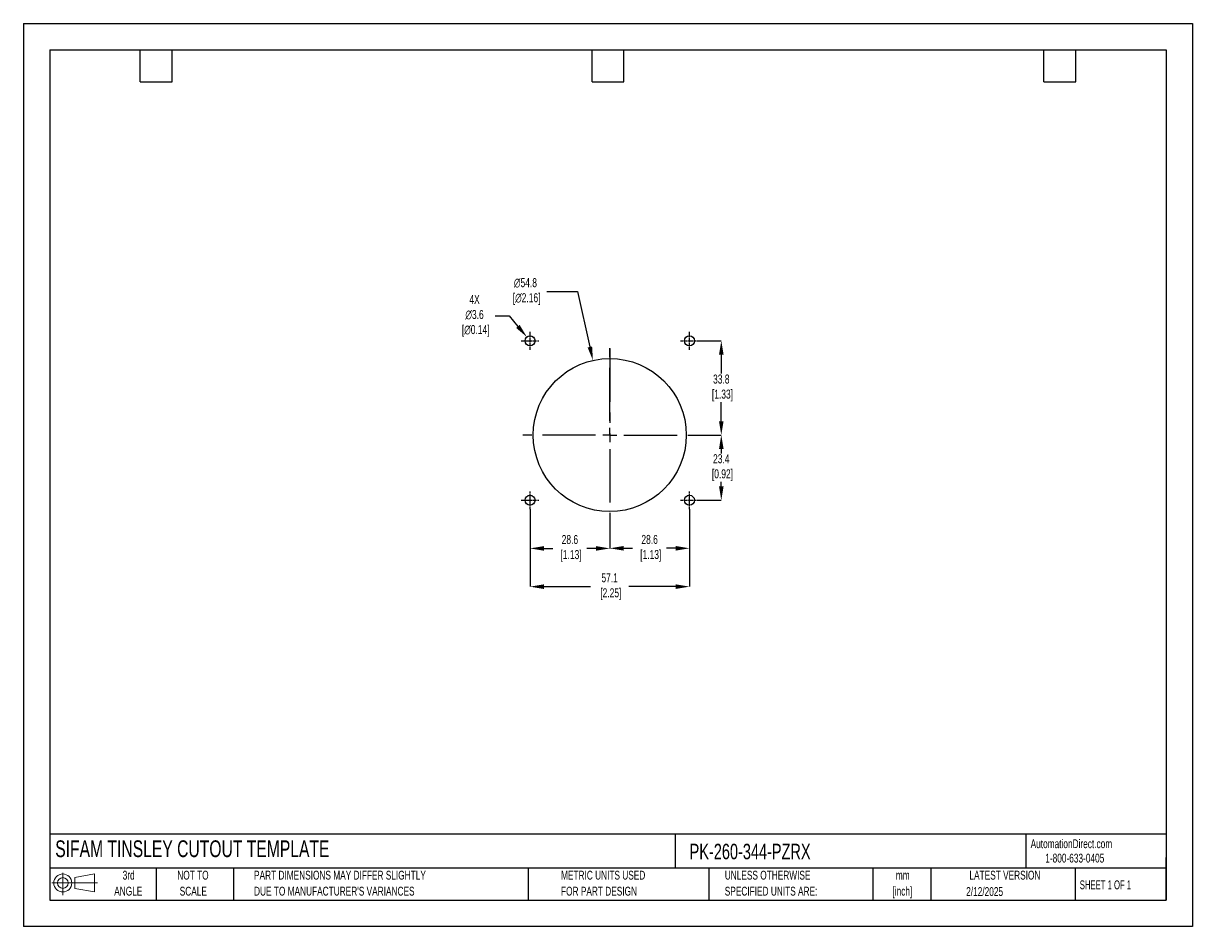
# Model space of a CAD drawing. Header units: millimetres. Extents: x 0 to 419, y 0 to 324.
import ezdxf

# ---------------------------------------------------------------- set-up
doc = ezdxf.new("R2010")
doc.units = ezdxf.units.MM
doc.header["$LTSCALE"] = 1.5
doc.header["$PDSIZE"] = -1
doc.linetypes.add('CENTERX2', pattern=[20.32, 12.7, -2.54, 2.54, -2.54])
for name, color, linetype in [('1', 7, 'Continuous'), ('CENTER', 40, 'CENTERX2'), ('SLD-DEFPOINTS', 7, 'Continuous')]:
    doc.layers.add(name, color=color, linetype=linetype)
doc.layers.add('DIMENSIONS', color=140, linetype='Continuous', lineweight=25)
doc.layers.add('TEXT', color=140, linetype='Continuous', lineweight=25)
doc.styles.add('SLDTEXTSTYLE0', font='TXT', dxfattribs={"width": 0.7})
doc.styles.add('SLDTEXTSTYLE1', font='TXT', dxfattribs={"width": 0.65})
doc.dimstyles.new('SLDDIMSTYLE0', dxfattribs={"dimtxt": 3.237012, "dimasz": 4.953, "dimexe": 0, "dimexo": 0.0625, "dimgap": 0.809253, "dimtad": 0, "dimtih": 1, "dimtoh": 1, "dimrnd": 1e-09, "dimzin": 12, "dimdsep": 46, "dimtxsty": 'SLDTEXTSTYLE0', "dimsah": 1, "dimcen": 0, "dimadec": 0, "dimazin": 3, "dimtfac": 1, "dimtofl": 0, "dimtmove": 0, "dimatfit": 3, "dimfxl": 0, "dimfrac": 2, "dimtolj": 1, "dimtzin": 12, "dimarcsym": 0})

# ---------------------------------------------------------------- blocks, each defined once
blk = doc.blocks.new('Block11')
at = {"color": 7, "linetype": 'Continuous', "lineweight": 18}
for p, q in [((0, 4.32), (16.31, 4.32)), ((3.88, 7.97), (3.88, 0)), ((8.22, 6.25), (15.26, 7.55)), ((8.22, 2.39), (8.22, 6.25)), ((15.26, 7.55), (15.26, 1.1)), ((8.22, 2.39), (15.26, 1.1))]:
    blk.add_line(p, q, dxfattribs=at)
for radius in [3.23, 1.93]:
    blk.add_circle((3.88, 4.32), radius, dxfattribs=at)
blk = doc.blocks.new('Block12')
at = {"layer": 'SLD-DEFPOINTS'}
blk.add_blockref('Block11', (0, 0), dxfattribs=at)
blk = doc.blocks.new('SW_NOTE_0_1')
at = {"layer": 'TEXT', "color": 0, "linetype": 'CENTERX2', "lineweight": 18, "char_height": 3.175, "attachment_point": 2, "style": 'SLDTEXTSTYLE0'}
for s, insert in [('mm', (4.27, 4.09)), ('[inch]', (4.14, -1.64))]:
    blk.add_mtext(s, dxfattribs=dict(at, insert=insert))
blk = doc.blocks.new('SW_NOTE_0_2')
at = {"layer": 'TEXT', "color": 0, "linetype": 'CENTERX2', "lineweight": 18, "char_height": 3.175, "attachment_point": 1, "style": 'SLDTEXTSTYLE0'}
for s, insert in [('UNLESS OTHERWISE', (0, 4.09)), ('SPECIFIED UNITS ARE:', (0, -1.64))]:
    blk.add_mtext(s, dxfattribs=dict(at, insert=insert))
blk = doc.blocks.new('SW_NOTE_0_3')
at = {"layer": 'TEXT', "color": 0, "linetype": 'CENTERX2', "lineweight": 18, "char_height": 3.175, "attachment_point": 1, "style": 'SLDTEXTSTYLE0'}
for s, insert in [('PART DIMENSIONS MAY DIFFER SLIGHTLY', (0, 4.09)), ("DUE TO MANUFACTURER'S VARIANCES", (0, -1.64))]:
    blk.add_mtext(s, dxfattribs=dict(at, insert=insert))
blk = doc.blocks.new('SW_NOTE_0_4')
at = {"layer": 'TEXT', "color": 0, "linetype": 'CENTERX2', "lineweight": 18, "char_height": 3.175, "attachment_point": 2, "style": 'SLDTEXTSTYLE0'}
for s, insert in [('NOT TO', (7.89, 4.09)), ('SCALE', (8.03, -1.64))]:
    blk.add_mtext(s, dxfattribs=dict(at, insert=insert))
blk = doc.blocks.new('SW_NOTE_0_5')
at = {"layer": 'TEXT', "color": 0, "linetype": 'CENTERX2', "lineweight": 18, "char_height": 3.175, "attachment_point": 2, "style": 'SLDTEXTSTYLE0'}
for s, insert in [('3rd', (3.47, 4.09)), ('ANGLE', (3.33, -1.64))]:
    blk.add_mtext(s, dxfattribs=dict(at, insert=insert))
blk = doc.blocks.new('SW_NOTE_0_6')
at = {"layer": 'TEXT', "color": 0, "linetype": 'CENTERX2', "lineweight": 18, "char_height": 3.175, "attachment_point": 1, "style": 'SLDTEXTSTYLE0'}
for s, insert in [('METRIC UNITS USED', (0, 4.09)), ('FOR PART DESIGN', (0, -1.64))]:
    blk.add_mtext(s, dxfattribs=dict(at, insert=insert))
blk = doc.blocks.new('SW_CENTERMARKSYMBOL_0')
at = {"layer": 'CENTER', "color": 0}
for p, q in [((0, 5.08), (0, 31.2)), ((-5.08, 0), (-31.2, 0)), ((0, 0), (-2.54, 0)), ((0, 0), (0, 2.54)), ((0, 0), (0, -2.54)), ((0, 0), (2.54, 0)), ((5.08, 0), (31.2, 0)), ((0, -5.08), (0, -31.2))]:
    blk.add_line(p, q, dxfattribs=at)
blk = doc.blocks.new('*D21')
at = {"layer": 'Defpoints', "color": 0}
for p in [(238.76, 149.69), (210.19, 145.06), (238.76, 135.64)]:
    blk.add_point(p, dxfattribs=at)
at = {"layer": 'DIMENSIONS', "color": 0, "lineweight": -2}
for p, q in [((238.76, 149.63), (238.76, 135.64)), ((210.19, 145), (210.19, 135.64)), ((215.14, 135.64), (218.38, 135.64)), ((233.81, 135.64), (230.57, 135.64))]:
    blk.add_line(p, q, dxfattribs=at)
at = {"layer": 'DIMENSIONS', "color": 0}
for points in [[(215.14, 136.47), (215.14, 134.82), (210.19, 135.64)], [(233.81, 136.47), (233.81, 134.82), (238.76, 135.64)]]:
    blk.add_solid(points, dxfattribs=at)
at = {"layer": 'DIMENSIONS', "color": 0, "insert": (224.47, 135.64), "char_height": 3.237, "attachment_point": 5, "style": 'SLDTEXTSTYLE0'}
blk.add_mtext('\\A1;28.6\\P [1.13]', dxfattribs=at)
blk = doc.blocks.new('*D22')
at = {"layer": 'Defpoints', "color": 0}
for p in [(181.61, 149.69), (238.76, 149.69), (238.76, 121.9)]:
    blk.add_point(p, dxfattribs=at)
at = {"layer": 'DIMENSIONS', "color": 0, "lineweight": -2}
for p, q in [((181.61, 149.63), (181.61, 121.9)), ((238.76, 149.63), (238.76, 121.9)), ((186.56, 121.9), (203.3, 121.9)), ((233.81, 121.9), (217, 121.9))]:
    blk.add_line(p, q, dxfattribs=at)
at = {"layer": 'DIMENSIONS', "color": 0}
for points in [[(186.56, 122.72), (186.56, 121.07), (181.61, 121.9)], [(233.81, 122.72), (233.81, 121.07), (238.76, 121.9)]]:
    blk.add_solid(points, dxfattribs=at)
at = {"layer": 'DIMENSIONS', "color": 0, "insert": (210.15, 121.9), "char_height": 3.237, "attachment_point": 5, "style": 'SLDTEXTSTYLE0'}
blk.add_mtext('\\A1;57.1\\P [2.25]', dxfattribs=at)
blk = doc.blocks.new('*D23')
at = {"layer": 'Defpoints', "color": 0}
for p in [(241.38, 176.25), (241.95, 152.88), (250.16, 152.88)]:
    blk.add_point(p, dxfattribs=at)
at = {"layer": 'DIMENSIONS', "color": 0, "lineweight": -2}
for p, q in [((241.44, 176.25), (250.16, 176.25)), ((250.16, 171.3), (250.16, 169.69)), ((250.16, 157.84), (250.16, 159.44)), ((242.01, 152.88), (250.16, 152.88))]:
    blk.add_line(p, q, dxfattribs=at)
at = {"layer": 'DIMENSIONS', "color": 0}
for points in [[(249.34, 171.3), (250.99, 171.3), (250.16, 176.25)], [(249.34, 157.84), (250.99, 157.84), (250.16, 152.88)]]:
    blk.add_solid(points, dxfattribs=at)
at = {"layer": 'DIMENSIONS', "color": 0, "insert": (250.16, 164.57), "char_height": 3.237, "attachment_point": 5, "style": 'SLDTEXTSTYLE0'}
blk.add_mtext('\\A1;23.4\\P [0.92]', dxfattribs=at)
blk = doc.blocks.new('*D24')
at = {"layer": 'Defpoints', "color": 0}
for p in [(241.95, 210.03), (241.38, 176.25), (250.16, 176.25)]:
    blk.add_point(p, dxfattribs=at)
at = {"layer": 'DIMENSIONS', "color": 0, "lineweight": -2}
for p, q in [((242.01, 210.03), (250.16, 210.03)), ((250.16, 205.08), (250.16, 198.27)), ((250.16, 181.21), (250.16, 188.02)), ((241.44, 176.25), (250.16, 176.25))]:
    blk.add_line(p, q, dxfattribs=at)
at = {"layer": 'DIMENSIONS', "color": 0}
for points in [[(249.34, 205.08), (250.99, 205.08), (250.16, 210.03)], [(249.34, 181.21), (250.99, 181.21), (250.16, 176.25)]]:
    blk.add_solid(points, dxfattribs=at)
at = {"layer": 'DIMENSIONS', "color": 0, "insert": (250.16, 193.14), "char_height": 3.237, "attachment_point": 5, "style": 'SLDTEXTSTYLE0'}
blk.add_mtext('\\A1;33.8\\P [1.33]', dxfattribs=at)
blk = doc.blocks.new('*D25')
at = {"layer": 'Defpoints', "color": 0}
for p in [(181.61, 149.69), (210.19, 145.06), (181.61, 135.61)]:
    blk.add_point(p, dxfattribs=at)
at = {"layer": 'DIMENSIONS', "color": 0, "lineweight": -2}
for p, q in [((181.61, 149.63), (181.61, 135.61)), ((210.19, 145), (210.19, 135.61)), ((186.56, 135.61), (189.8, 135.61)), ((205.23, 135.61), (201.99, 135.61))]:
    blk.add_line(p, q, dxfattribs=at)
at = {"layer": 'DIMENSIONS', "color": 0}
for points in [[(186.56, 136.43), (186.56, 134.78), (181.61, 135.61)], [(205.23, 136.43), (205.23, 134.78), (210.19, 135.61)]]:
    blk.add_solid(points, dxfattribs=at)
at = {"layer": 'DIMENSIONS', "color": 0, "insert": (195.9, 135.61), "char_height": 3.237, "attachment_point": 5, "style": 'SLDTEXTSTYLE0'}
blk.add_mtext('\\A1;28.6\\P [1.13]', dxfattribs=at)
blk = doc.blocks.new('*D26')
at = {"layer": 'Defpoints', "color": 0}
for p in [(204.15, 203.01), (216.22, 149.5)]:
    blk.add_point(p, dxfattribs=at)
at = {"layer": 'DIMENSIONS', "color": 0, "lineweight": -2}
for p, q in [((187.58, 227.7), (198.57, 227.7)), ((198.57, 227.7), (203.06, 207.84))]:
    blk.add_line(p, q, dxfattribs=at)
at = {"layer": 'DIMENSIONS', "color": 0}
blk.add_solid([(203.86, 208.02), (202.25, 207.66), (204.15, 203.01)], dxfattribs=at)
at = {"layer": 'DIMENSIONS', "color": 0, "insert": (179.97, 227.7), "char_height": 3.237, "attachment_point": 5, "style": 'SLDTEXTSTYLE0'}
blk.add_mtext('\\A1;∅54.8\\P [∅2.16]', dxfattribs=at)
blk = doc.blocks.new('*D27')
at = {"layer": 'Defpoints', "color": 0}
for p in [(180.47, 211.4), (182.76, 208.67)]:
    blk.add_point(p, dxfattribs=at)
at = {"layer": 'DIMENSIONS', "color": 0, "lineweight": -2}
for p, q in [((169.14, 218.98), (174.09, 218.98)), ((174.09, 218.98), (177.28, 215.19))]:
    blk.add_line(p, q, dxfattribs=at)
at = {"layer": 'DIMENSIONS', "color": 0}
blk.add_solid([(177.91, 215.72), (176.65, 214.66), (180.47, 211.4)], dxfattribs=at)
at = {"layer": 'DIMENSIONS', "color": 0, "insert": (161.72, 218.98), "char_height": 3.237, "attachment_point": 5, "style": 'SLDTEXTSTYLE0'}
blk.add_mtext('\\A1;4X\\P∅3.6\\P [∅0.14]', dxfattribs=at)

msp = doc.modelspace()

# ---------------------------------------------------------------- linework, layer by layer
at = {"color": 7, "linetype": 'Continuous'}
for p, q in [((0, 323.85), (0, 0)), ((0, 323.85), (419.1, 323.85)), ((419.1, 323.85), (419.1, 0)), ((419.1, 0), (0, 0))]:
    msp.add_line(p, q, dxfattribs=at)
at = {"layer": '1', "color": 1, "linetype": 'Continuous'}
for centre, radius in [((181.61, 210.03), 1.78), ((238.76, 210.03), 1.78), ((210.19, 176.25), 27.43), ((181.61, 152.88), 1.78), ((238.76, 152.88), 1.78)]:
    msp.add_circle(centre, radius, dxfattribs=at)
at = {"layer": 'CENTER', "ltscale": 0.05}
for p, q in [((178.42, 210.03), (184.8, 210.03)), ((181.61, 206.84), (181.61, 213.22)), ((235.57, 210.03), (241.95, 210.03)), ((238.76, 206.84), (238.76, 213.22)), ((181.61, 149.69), (181.61, 156.07)), ((238.76, 149.69), (238.76, 156.07)), ((178.42, 152.88), (184.8, 152.88)), ((235.57, 152.88), (241.95, 152.88))]:
    msp.add_line(p, q, dxfattribs=at)
at = {"layer": 'CENTER'}
msp.add_line((210.19, 207.25), (210.19, 176.25), dxfattribs=at)
at = {"layer": 'TEXT'}
for p, q in [((9.52, 314.32), (409.57, 314.32)), ((9.52, 314.32), (9.52, 9.52)), ((41.91, 302.89), (41.91, 314.32)), ((53.34, 302.89), (53.34, 314.32)), ((203.83, 302.89), (203.83, 314.32)), ((215.26, 302.89), (215.26, 314.32)), ((365.76, 302.89), (365.76, 314.32)), ((377.19, 302.89), (377.19, 314.32)), ((409.57, 314.32), (409.57, 9.52)), ((41.91, 302.89), (53.34, 302.89)), ((203.83, 302.89), (215.26, 302.89)), ((365.76, 302.89), (377.19, 302.89)), ((409.57, 33.19), (9.52, 33.19)), ((233.64, 33.19), (233.64, 20.95)), ((359.36, 33.19), (359.36, 20.95)), ((409.57, 9.52), (409.57, 24.77)), ((409.57, 20.95), (9.52, 20.95)), ((47.62, 20.95), (47.62, 9.52)), ((75.32, 20.95), (75.32, 9.52)), ((180.97, 20.95), (180.97, 9.52)), ((245.67, 20.95), (245.67, 9.52)), ((304.54, 20.95), (304.54, 9.52)), ((325.22, 20.95), (325.22, 9.52)), ((377.02, 20.95), (377.02, 9.52)), ((9.52, 9.52), (409.57, 9.52))]:
    msp.add_line(p, q, dxfattribs=at)

# ---------------------------------------------------------------- block references
at = {"layer": 'CENTER'}
msp.add_blockref('SW_CENTERMARKSYMBOL_0', (210.19, 176.25), dxfattribs=at)
at = {"layer": 'SLD-DEFPOINTS'}
msp.add_blockref('Block12', (10.26, 11.33), dxfattribs=at)
at = {"layer": 'TEXT', "linetype": 'CENTERX2', "lineweight": 18}
for name, p in [('SW_NOTE_0_5', (34.27, 15.95)), ('SW_NOTE_0_4', (52.89, 15.95)), ('SW_NOTE_0_3', (82.68, 15.95)), ('SW_NOTE_0_6', (192.72, 15.95)), ('SW_NOTE_0_2', (251.41, 15.95)), ('SW_NOTE_0_1', (310.93, 15.95))]:
    msp.add_blockref(name, p, dxfattribs=at)

# ---------------------------------------------------------------- texts
at = {"layer": 'TEXT', "linetype": 'CENTERX2', "lineweight": 25, "attachment_point": 1, "style": 'SLDTEXTSTYLE0'}
for s, insert, char_height in [('SIFAM TINSLEY CUTOUT TEMPLATE', (11.42, 30.93), 6), ('PK-260-344-PZRX', (238.81, 29.71), 5.5562)]:
    msp.add_mtext(s, dxfattribs=dict(at, insert=insert, char_height=char_height))
at = {"layer": 'TEXT', "linetype": 'CENTERX2', "lineweight": 18, "char_height": 3.175}
for s, insert, attachment_point, style in [('AutomationDirect.com', (361.04, 31.31), 1, 'SLDTEXTSTYLE0'), ('1-800-633-0405', (366.29, 26.16), 1, 'SLDTEXTSTYLE0'), ('LATEST VERSION', (351.83, 20.05), 2, 'SLDTEXTSTYLE0'), ('2/12/2025', (344.55, 14.16), 2, 'SLDTEXTSTYLE0'), ('SHEET 1 OF 1', (378.66, 16.58), 1, 'SLDTEXTSTYLE1')]:
    msp.add_mtext(s, dxfattribs=dict(at, insert=insert, attachment_point=attachment_point, style=style))

# ---------------------------------------------------------------- dimensions: what is measured, and where the dimension line sits
at = {"layer": 'DIMENSIONS'}
dim = msp.add_diameter_dim_2p(p1=(216.2223, 149.5016), p2=(204.1483, 203.0062), text='<>\\P[]', dimstyle='SLDDIMSTYLE0', override={"dimdec": 1}, dxfattribs=at)
dim.commit()
dim.dimension.update_dxf_attribs({"geometry": '*D26', "text_midpoint": (179.9726, 227.704), "dimtype": 163})
dim = msp.add_diameter_dim_2p(p1=(182.76, 208.67), p2=(180.47, 211.4), text='4X\\P<>\\P[]', dimstyle='SLDDIMSTYLE0', override={"dimdec": 1}, dxfattribs=at)
dim.commit()
dim.dimension.update_dxf_attribs({"geometry": '*D27', "text_midpoint": (161.72, 218.98)})
for base, p1, p2, picture, middle in [((250.16, 176.25), (241.95, 210.03), (241.38, 176.25), '*D24', (250.16, 193.14)), ((250.16, 152.88), (241.38, 176.25), (241.95, 152.88), '*D23', (250.16, 164.57))]:
    dim = msp.add_linear_dim(base=base, p1=p1, p2=p2, angle=90, text='<>\\P[]', dimstyle='SLDDIMSTYLE0', override={"dimdec": 1}, dxfattribs=at)
    dim.commit()
    dim.dimension.update_dxf_attribs({"geometry": picture, "text_midpoint": middle})
dim = msp.add_linear_dim(base=(238.76030829, 121.89690115), p1=(181.61030829, 149.69382472), p2=(238.76030829, 149.69382472), text='<>\\P[]', dimstyle='SLDDIMSTYLE0', override={"dimdec": 1}, dxfattribs=at)
dim.commit()
dim.dimension.update_dxf_attribs({"geometry": '*D22', "text_midpoint": (210.14810518, 121.89690115), "dimtype": 160})
for base, p2, picture, middle in [((181.61, 135.61), (181.61, 149.69), '*D25', (195.9, 135.61)), ((238.76, 135.64), (238.76, 149.69), '*D21', (224.47, 135.64))]:
    dim = msp.add_linear_dim(base=base, p1=(210.19, 145.06), p2=p2, text='<>\\P[]', dimstyle='SLDDIMSTYLE0', override={"dimdec": 1}, dxfattribs=at)
    dim.commit()
    dim.dimension.update_dxf_attribs({"geometry": picture, "text_midpoint": middle})

doc.saveas('drawing.dxf')
